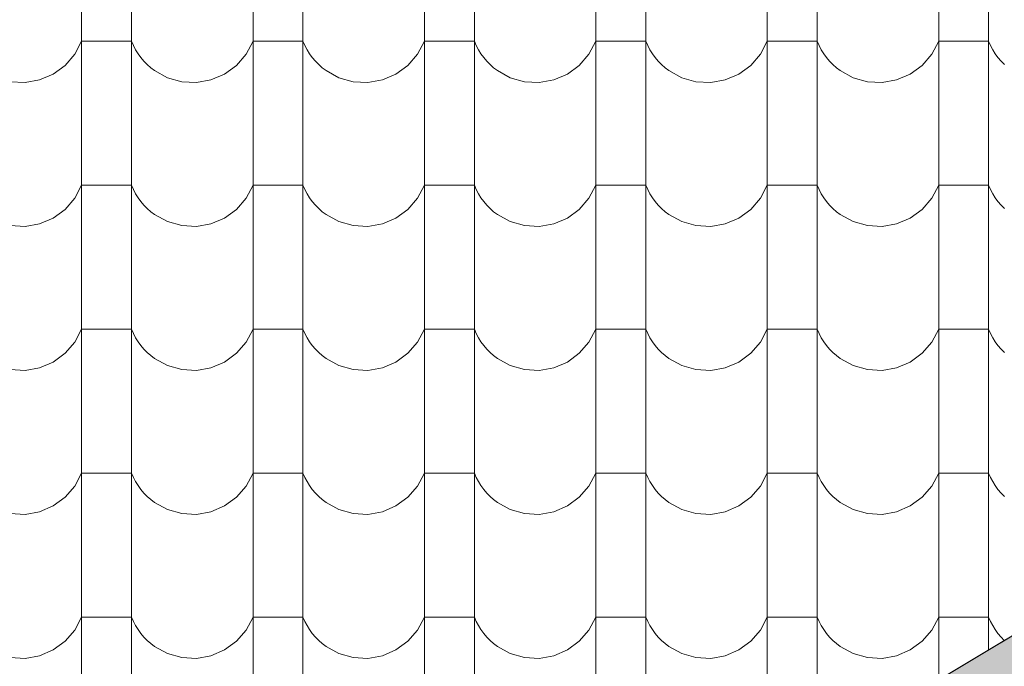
# Model space of a CAD drawing. Header units: millimetres. Extents: x -29624 to 9939, y -6894 to 6495.
# Tile 103 of 243: x -6643 to -6453, y -5316 to -5192. Entities that reach past the tile are written whole.
import ezdxf

# ---------------------------------------------------------------- set-up
doc = ezdxf.new("R2010")
doc.units = ezdxf.units.MM
doc.header["$MEASUREMENT"] = 0
doc.layers.add('810-G Ogólne', color=7, linetype='Continuous')
doc.layers.add('990-D Import IFC', color=7, linetype='Continuous')

# ---------------------------------------------------------------- blocks, each defined once
blk = doc.blocks.new('*X1830', base_point=(515069.4, 47309.9))
at = {"layer": '990-D Import IFC', "color": 251, "linetype": 'Continuous', "lineweight": 13, "true_color": 0x6a6a6a}
for p, q in [((534491.4, -39668.1), (534491.4, -39945.1)), ((534587.5, -39668.1), (534587.5, -39945.1)), ((534821.4, -39668.1), (534821.4, -39945.1)), ((534917.5, -39668.1), (534917.5, -39945.1)), ((535151.4, -39668.1), (535151.4, -39945.1)), ((535247.5, -39668.1), (535247.5, -39945.1)), ((535481.4, -39668.1), (535481.4, -39945.1)), ((535577.5, -39668.1), (535577.5, -39945.1)), ((535811.4, -39668.1), (535811.4, -39945.1)), ((535907.5, -39668.1), (535907.5, -39945.1)), ((536141.4, -39668.1), (536141.4, -39945.1)), ((536237.5, -39668.1), (536237.5, -39945.1)), ((534478.1, -39801.2), (534491.4, -39776.2)), ((534539.4, -39776.2), (534491.4, -39776.2)), ((534587.5, -39776.2), (534539.4, -39776.2)), ((534587.5, -39776.2), (534591.1, -39784.5)), ((534591.1, -39784.5), (534595.4, -39792.6)), ((534808.1, -39801.2), (534821.4, -39776.2)), ((534869.4, -39776.2), (534821.4, -39776.2)), ((534917.5, -39776.2), (534869.4, -39776.2)), ((534917.5, -39776.2), (534921.1, -39784.5)), ((534921.1, -39784.5), (534925.4, -39792.6)), ((535138.1, -39801.2), (535151.4, -39776.2)), ((535199.4, -39776.2), (535151.4, -39776.2)), ((535247.5, -39776.2), (535199.4, -39776.2)), ((535247.5, -39776.2), (535251.1, -39784.5)), ((535251.1, -39784.5), (535255.4, -39792.6)), ((535468.1, -39801.2), (535481.4, -39776.2)), ((535529.4, -39776.2), (535481.4, -39776.2)), ((535577.5, -39776.2), (535529.4, -39776.2)), ((535577.5, -39776.2), (535581.1, -39784.5)), ((535581.1, -39784.5), (535585.4, -39792.6)), ((535798.1, -39801.2), (535811.4, -39776.2)), ((535859.4, -39776.2), (535811.4, -39776.2)), ((535907.5, -39776.2), (535859.4, -39776.2)), ((535907.5, -39776.2), (535911.1, -39784.5)), ((535911.1, -39784.5), (535915.4, -39792.6)), ((536128.1, -39801.2), (536141.4, -39776.2)), ((536189.4, -39776.2), (536141.4, -39776.2)), ((536237.5, -39776.2), (536189.4, -39776.2)), ((536237.5, -39776.2), (536241.1, -39784.5)), ((536241.1, -39784.5), (536245.4, -39792.6)), ((534459.4, -39822.7), (534478.1, -39801.2)), ((534595.4, -39792.6), (534600.2, -39800.3)), ((534600.2, -39800.3), (534605.5, -39807.7)), ((534789.4, -39822.7), (534808.1, -39801.2)), ((534925.4, -39792.6), (534930.2, -39800.3)), ((534930.2, -39800.3), (534935.5, -39807.7)), ((535119.4, -39822.7), (535138.1, -39801.2)), ((535255.4, -39792.6), (535260.2, -39800.3)), ((535260.2, -39800.3), (535265.5, -39807.7)), ((535449.4, -39822.7), (535468.1, -39801.2)), ((535585.4, -39792.6), (535590.2, -39800.3)), ((535590.2, -39800.3), (535595.5, -39807.7)), ((535779.4, -39822.7), (535798.1, -39801.2)), ((535915.4, -39792.6), (535920.2, -39800.3)), ((535920.2, -39800.3), (535925.5, -39807.7)), ((536109.4, -39822.7), (536128.1, -39801.2)), ((536245.4, -39792.6), (536250.2, -39800.3)), ((536250.2, -39800.3), (536255.5, -39807.7)), ((534436.5, -39839.4), (534459.4, -39822.7)), ((534605.5, -39807.7), (534611.4, -39814.6)), ((534611.4, -39814.6), (534617.8, -39821.1)), ((534617.8, -39821.1), (534624.6, -39827.2)), ((534766.5, -39839.4), (534789.4, -39822.7)), ((534935.5, -39807.7), (534941.4, -39814.6)), ((534941.4, -39814.6), (534947.8, -39821.1)), ((534947.8, -39821.1), (534954.6, -39827.2)), ((535096.5, -39839.4), (535119.4, -39822.7)), ((535265.5, -39807.7), (535271.4, -39814.6)), ((535271.4, -39814.6), (535277.8, -39821.1)), ((535277.8, -39821.1), (535284.6, -39827.2)), ((535426.5, -39839.4), (535449.4, -39822.7)), ((535595.5, -39807.7), (535601.4, -39814.6)), ((535601.4, -39814.6), (535607.8, -39821.1)), ((535607.8, -39821.1), (535614.6, -39827.2)), ((535756.5, -39839.4), (535779.4, -39822.7)), ((535925.5, -39807.7), (535931.4, -39814.6)), ((535931.4, -39814.6), (535937.8, -39821.1)), ((535937.8, -39821.1), (535944.6, -39827.2)), ((536086.5, -39839.4), (536109.4, -39822.7)), ((536255.5, -39807.7), (536261.4, -39814.6)), ((536261.4, -39814.6), (536267.8, -39821.1)), ((534410.4, -39850.5), (534436.5, -39839.4)), ((534624.6, -39827.2), (534631.9, -39832.7)), ((534631.9, -39832.7), (534656.7, -39846.4)), ((534740.4, -39850.5), (534766.5, -39839.4)), ((534954.6, -39827.2), (534961.9, -39832.7)), ((534961.9, -39832.7), (534986.7, -39846.4)), ((535070.4, -39850.5), (535096.5, -39839.4)), ((535284.6, -39827.2), (535291.9, -39832.7)), ((535291.9, -39832.7), (535316.7, -39846.4)), ((535400.4, -39850.5), (535426.5, -39839.4)), ((535614.6, -39827.2), (535621.9, -39832.7)), ((535621.9, -39832.7), (535646.7, -39846.4)), ((535730.4, -39850.5), (535756.5, -39839.4)), ((535944.6, -39827.2), (535951.9, -39832.7)), ((535951.9, -39832.7), (535976.7, -39846.4)), ((536060.4, -39850.5), (536086.5, -39839.4)), ((534354.1, -39854.1), (534382.4, -39855.5)), ((534382.4, -39855.5), (534410.4, -39850.5)), ((534656.7, -39846.4), (534684.1, -39854.1)), ((534684.1, -39854.1), (534712.4, -39855.5)), ((534712.4, -39855.5), (534740.4, -39850.5)), ((534986.7, -39846.4), (535014.1, -39854.1)), ((535014.1, -39854.1), (535042.4, -39855.5)), ((535042.4, -39855.5), (535070.4, -39850.5)), ((535316.7, -39846.4), (535344.1, -39854.1)), ((535344.1, -39854.1), (535372.4, -39855.5)), ((535372.4, -39855.5), (535400.4, -39850.5)), ((535646.7, -39846.4), (535674.1, -39854.1)), ((535674.1, -39854.1), (535702.4, -39855.5)), ((535702.4, -39855.5), (535730.4, -39850.5)), ((535976.7, -39846.4), (536004.1, -39854.1)), ((536004.1, -39854.1), (536032.4, -39855.5)), ((536032.4, -39855.5), (536060.4, -39850.5)), ((534491.4, -39945.1), (534491.4, -40222.1)), ((534587.5, -39945.1), (534587.5, -40222.1)), ((534821.4, -39945.1), (534821.4, -40222.1)), ((534917.5, -39945.1), (534917.5, -40222.1)), ((535151.4, -39945.1), (535151.4, -40222.1)), ((535247.5, -39945.1), (535247.5, -40222.1)), ((535481.4, -39945.1), (535481.4, -40222.1)), ((535577.5, -39945.1), (535577.5, -40222.1)), ((535811.4, -39945.1), (535811.4, -40222.1)), ((535907.5, -39945.1), (535907.5, -40222.1)), ((536141.4, -39945.1), (536141.4, -40222.1)), ((536237.5, -39945.1), (536237.5, -40222.1)), ((534478.1, -40078.2), (534491.4, -40053.2)), ((534539.4, -40053.2), (534491.4, -40053.2)), ((534587.5, -40053.2), (534539.4, -40053.2)), ((534587.5, -40053.2), (534591.1, -40061.5)), ((534591.1, -40061.5), (534595.4, -40069.6)), ((534595.4, -40069.6), (534600.2, -40077.3)), ((534808.1, -40078.2), (534821.4, -40053.2)), ((534869.4, -40053.2), (534821.4, -40053.2)), ((534917.5, -40053.2), (534869.4, -40053.2)), ((534917.5, -40053.2), (534921.1, -40061.5)), ((534921.1, -40061.5), (534925.4, -40069.6)), ((534925.4, -40069.6), (534930.2, -40077.3)), ((535138.1, -40078.2), (535151.4, -40053.2)), ((535199.4, -40053.2), (535151.4, -40053.2)), ((535247.5, -40053.2), (535199.4, -40053.2)), ((535247.5, -40053.2), (535251.1, -40061.5)), ((535251.1, -40061.5), (535255.4, -40069.6)), ((535255.4, -40069.6), (535260.2, -40077.3)), ((535468.1, -40078.2), (535481.4, -40053.2)), ((535529.4, -40053.2), (535481.4, -40053.2)), ((535577.5, -40053.2), (535529.4, -40053.2)), ((535577.5, -40053.2), (535581.1, -40061.5)), ((535581.1, -40061.5), (535585.4, -40069.6)), ((535585.4, -40069.6), (535590.2, -40077.3)), ((535798.1, -40078.2), (535811.4, -40053.2)), ((535859.4, -40053.2), (535811.4, -40053.2)), ((535907.5, -40053.2), (535859.4, -40053.2)), ((535907.5, -40053.2), (535911.1, -40061.5)), ((535911.1, -40061.5), (535915.4, -40069.6)), ((535915.4, -40069.6), (535920.2, -40077.3)), ((536128.1, -40078.2), (536141.4, -40053.2)), ((536189.4, -40053.2), (536141.4, -40053.2)), ((536237.5, -40053.2), (536189.4, -40053.2)), ((536237.5, -40053.2), (536241.1, -40061.5)), ((536241.1, -40061.5), (536245.4, -40069.6)), ((536245.4, -40069.6), (536250.2, -40077.3)), ((534459.4, -40099.7), (534478.1, -40078.2)), ((534600.2, -40077.3), (534605.5, -40084.7)), ((534605.5, -40084.7), (534611.4, -40091.6)), ((534789.4, -40099.7), (534808.1, -40078.2)), ((534930.2, -40077.3), (534935.5, -40084.7)), ((534935.5, -40084.7), (534941.4, -40091.6)), ((535119.4, -40099.7), (535138.1, -40078.2)), ((535260.2, -40077.3), (535265.5, -40084.7)), ((535265.5, -40084.7), (535271.4, -40091.6)), ((535449.4, -40099.7), (535468.1, -40078.2)), ((535590.2, -40077.3), (535595.5, -40084.7)), ((535595.5, -40084.7), (535601.4, -40091.6)), ((535779.4, -40099.7), (535798.1, -40078.2)), ((535920.2, -40077.3), (535925.5, -40084.7)), ((535925.5, -40084.7), (535931.4, -40091.6)), ((536109.4, -40099.7), (536128.1, -40078.2)), ((536250.2, -40077.3), (536255.5, -40084.7)), ((536255.5, -40084.7), (536261.4, -40091.6)), ((534436.5, -40116.4), (534459.4, -40099.7)), ((534611.4, -40091.6), (534617.8, -40098.1)), ((534617.8, -40098.1), (534624.6, -40104.2)), ((534624.6, -40104.2), (534631.9, -40109.7)), ((534766.5, -40116.4), (534789.4, -40099.7)), ((534941.4, -40091.6), (534947.8, -40098.1)), ((534947.8, -40098.1), (534954.6, -40104.2)), ((534954.6, -40104.2), (534961.9, -40109.7)), ((535096.5, -40116.4), (535119.4, -40099.7)), ((535271.4, -40091.6), (535277.8, -40098.1)), ((535277.8, -40098.1), (535284.6, -40104.2)), ((535284.6, -40104.2), (535291.9, -40109.7)), ((535426.5, -40116.4), (535449.4, -40099.7)), ((535601.4, -40091.6), (535607.8, -40098.1)), ((535607.8, -40098.1), (535614.6, -40104.2)), ((535614.6, -40104.2), (535621.9, -40109.7)), ((535756.5, -40116.4), (535779.4, -40099.7)), ((535931.4, -40091.6), (535937.8, -40098.1)), ((535937.8, -40098.1), (535944.6, -40104.2)), ((535944.6, -40104.2), (535951.9, -40109.7)), ((536086.5, -40116.4), (536109.4, -40099.7)), ((536261.4, -40091.6), (536267.8, -40098.1)), ((534382.4, -40132.5), (534410.4, -40127.5)), ((534410.4, -40127.5), (534436.5, -40116.4)), ((534631.9, -40109.7), (534656.7, -40123.4)), ((534656.7, -40123.4), (534684.1, -40131.1)), ((534712.4, -40132.5), (534740.4, -40127.5)), ((534740.4, -40127.5), (534766.5, -40116.4)), ((534961.9, -40109.7), (534986.7, -40123.4)), ((534986.7, -40123.4), (535014.1, -40131.1)), ((535042.4, -40132.5), (535070.4, -40127.5)), ((535070.4, -40127.5), (535096.5, -40116.4)), ((535291.9, -40109.7), (535316.7, -40123.4)), ((535316.7, -40123.4), (535344.1, -40131.1)), ((535372.4, -40132.5), (535400.4, -40127.5)), ((535400.4, -40127.5), (535426.5, -40116.4)), ((535621.9, -40109.7), (535646.7, -40123.4)), ((535646.7, -40123.4), (535674.1, -40131.1)), ((535702.4, -40132.5), (535730.4, -40127.5)), ((535730.4, -40127.5), (535756.5, -40116.4)), ((535951.9, -40109.7), (535976.7, -40123.4)), ((535976.7, -40123.4), (536004.1, -40131.1)), ((536032.4, -40132.5), (536060.4, -40127.5)), ((536060.4, -40127.5), (536086.5, -40116.4)), ((534354.1, -40131.1), (534382.4, -40132.5)), ((534684.1, -40131.1), (534712.4, -40132.5)), ((535014.1, -40131.1), (535042.4, -40132.5)), ((535344.1, -40131.1), (535372.4, -40132.5)), ((535674.1, -40131.1), (535702.4, -40132.5)), ((536004.1, -40131.1), (536032.4, -40132.5)), ((534491.4, -40222.1), (534491.4, -40499.1)), ((534587.5, -40222.1), (534587.5, -40499.1)), ((534821.4, -40222.1), (534821.4, -40499.1)), ((534917.5, -40222.1), (534917.5, -40499.1)), ((535151.4, -40222.1), (535151.4, -40499.1)), ((535247.5, -40222.1), (535247.5, -40499.1)), ((535481.4, -40222.1), (535481.4, -40499.1)), ((535577.5, -40222.1), (535577.5, -40499.1)), ((535811.4, -40222.1), (535811.4, -40499.1)), ((535907.5, -40222.1), (535907.5, -40499.1)), ((536141.4, -40222.1), (536141.4, -40499.1)), ((536237.5, -40222.1), (536237.5, -40499.1)), ((534478.1, -40355.2), (534491.4, -40330.2)), ((534539.4, -40330.2), (534491.4, -40330.2)), ((534587.5, -40330.2), (534539.4, -40330.2)), ((534587.5, -40330.2), (534591.1, -40338.5)), ((534808.1, -40355.2), (534821.4, -40330.2)), ((534869.4, -40330.2), (534821.4, -40330.2)), ((534917.5, -40330.2), (534869.4, -40330.2)), ((534917.5, -40330.2), (534921.1, -40338.5)), ((535138.1, -40355.2), (535151.4, -40330.2)), ((535199.4, -40330.2), (535151.4, -40330.2)), ((535247.5, -40330.2), (535199.4, -40330.2)), ((535247.5, -40330.2), (535251.1, -40338.5)), ((535468.1, -40355.2), (535481.4, -40330.2)), ((535529.4, -40330.2), (535481.4, -40330.2)), ((535577.5, -40330.2), (535529.4, -40330.2)), ((535577.5, -40330.2), (535581.1, -40338.5)), ((535798.1, -40355.2), (535811.4, -40330.2)), ((535859.4, -40330.2), (535811.4, -40330.2)), ((535907.5, -40330.2), (535859.4, -40330.2)), ((535907.5, -40330.2), (535911.1, -40338.5)), ((536128.1, -40355.2), (536141.4, -40330.2)), ((536189.4, -40330.2), (536141.4, -40330.2)), ((536237.5, -40330.2), (536189.4, -40330.2)), ((536237.5, -40330.2), (536241.1, -40338.5)), ((534591.1, -40338.5), (534595.4, -40346.6)), ((534595.4, -40346.6), (534600.2, -40354.3)), ((534600.2, -40354.3), (534605.5, -40361.7)), ((534921.1, -40338.5), (534925.4, -40346.6)), ((534925.4, -40346.6), (534930.2, -40354.3)), ((534930.2, -40354.3), (534935.5, -40361.7)), ((535251.1, -40338.5), (535255.4, -40346.6)), ((535255.4, -40346.6), (535260.2, -40354.3)), ((535260.2, -40354.3), (535265.5, -40361.7)), ((535581.1, -40338.5), (535585.4, -40346.6)), ((535585.4, -40346.6), (535590.2, -40354.3)), ((535590.2, -40354.3), (535595.5, -40361.7)), ((535911.1, -40338.5), (535915.4, -40346.6)), ((535915.4, -40346.6), (535920.2, -40354.3)), ((535920.2, -40354.3), (535925.5, -40361.7)), ((536241.1, -40338.5), (536245.4, -40346.6)), ((536245.4, -40346.6), (536250.2, -40354.3)), ((536250.2, -40354.3), (536255.5, -40361.7)), ((534459.4, -40376.7), (534478.1, -40355.2)), ((534605.5, -40361.7), (534611.4, -40368.6)), ((534611.4, -40368.6), (534617.8, -40375.1)), ((534789.4, -40376.7), (534808.1, -40355.2)), ((534935.5, -40361.7), (534941.4, -40368.6)), ((534941.4, -40368.6), (534947.8, -40375.1)), ((535119.4, -40376.7), (535138.1, -40355.2)), ((535265.5, -40361.7), (535271.4, -40368.6)), ((535271.4, -40368.6), (535277.8, -40375.1)), ((535449.4, -40376.7), (535468.1, -40355.2)), ((535595.5, -40361.7), (535601.4, -40368.6)), ((535601.4, -40368.6), (535607.8, -40375.1)), ((535779.4, -40376.7), (535798.1, -40355.2)), ((535925.5, -40361.7), (535931.4, -40368.6)), ((535931.4, -40368.6), (535937.8, -40375.1)), ((536109.4, -40376.7), (536128.1, -40355.2)), ((536255.5, -40361.7), (536261.4, -40368.6)), ((536261.4, -40368.6), (536267.8, -40375.1)), ((534436.5, -40393.4), (534459.4, -40376.7)), ((534617.8, -40375.1), (534624.6, -40381.2)), ((534624.6, -40381.2), (534631.9, -40386.7)), ((534631.9, -40386.7), (534656.7, -40400.4)), ((534766.5, -40393.4), (534789.4, -40376.7)), ((534947.8, -40375.1), (534954.6, -40381.2)), ((534954.6, -40381.2), (534961.9, -40386.7)), ((534961.9, -40386.7), (534986.7, -40400.4)), ((535096.5, -40393.4), (535119.4, -40376.7)), ((535277.8, -40375.1), (535284.6, -40381.2)), ((535284.6, -40381.2), (535291.9, -40386.7)), ((535291.9, -40386.7), (535316.7, -40400.4)), ((535426.5, -40393.4), (535449.4, -40376.7)), ((535607.8, -40375.1), (535614.6, -40381.2)), ((535614.6, -40381.2), (535621.9, -40386.7)), ((535621.9, -40386.7), (535646.7, -40400.4)), ((535756.5, -40393.4), (535779.4, -40376.7)), ((535937.8, -40375.1), (535944.6, -40381.2)), ((535944.6, -40381.2), (535951.9, -40386.7)), ((535951.9, -40386.7), (535976.7, -40400.4)), ((536086.5, -40393.4), (536109.4, -40376.7)), ((534354.1, -40408.1), (534382.4, -40409.5)), ((534382.4, -40409.5), (534410.4, -40404.5)), ((534410.4, -40404.5), (534436.5, -40393.4)), ((534656.7, -40400.4), (534684.1, -40408.1)), ((534684.1, -40408.1), (534712.4, -40409.5)), ((534712.4, -40409.5), (534740.4, -40404.5)), ((534740.4, -40404.5), (534766.5, -40393.4)), ((534986.7, -40400.4), (535014.1, -40408.1)), ((535014.1, -40408.1), (535042.4, -40409.5)), ((535042.4, -40409.5), (535070.4, -40404.5)), ((535070.4, -40404.5), (535096.5, -40393.4)), ((535316.7, -40400.4), (535344.1, -40408.1)), ((535344.1, -40408.1), (535372.4, -40409.5)), ((535372.4, -40409.5), (535400.4, -40404.5)), ((535400.4, -40404.5), (535426.5, -40393.4)), ((535646.7, -40400.4), (535674.1, -40408.1)), ((535674.1, -40408.1), (535702.4, -40409.5)), ((535702.4, -40409.5), (535730.4, -40404.5)), ((535730.4, -40404.5), (535756.5, -40393.4)), ((535976.7, -40400.4), (536004.1, -40408.1)), ((536004.1, -40408.1), (536032.4, -40409.5)), ((536032.4, -40409.5), (536060.4, -40404.5)), ((536060.4, -40404.5), (536086.5, -40393.4)), ((534491.4, -40499.1), (534491.4, -40776.1)), ((534587.5, -40499.1), (534587.5, -40776.1)), ((534821.4, -40499.1), (534821.4, -40776.1)), ((534917.5, -40499.1), (534917.5, -40776.1)), ((535151.4, -40499.1), (535151.4, -40776.1)), ((535247.5, -40499.1), (535247.5, -40776.1)), ((535481.4, -40499.1), (535481.4, -40776.1)), ((535577.5, -40499.1), (535577.5, -40776.1)), ((535811.4, -40499.1), (535811.4, -40776.1)), ((535907.5, -40499.1), (535907.5, -40776.1)), ((536141.4, -40499.1), (536141.4, -40776.1)), ((536237.5, -40499.1), (536237.5, -40776.1)), ((534478.1, -40632.2), (534491.4, -40607.2)), ((534539.4, -40607.2), (534491.4, -40607.2)), ((534587.5, -40607.2), (534539.4, -40607.2)), ((534587.5, -40607.2), (534591.1, -40615.5)), ((534591.1, -40615.5), (534595.4, -40623.6)), ((534808.1, -40632.2), (534821.4, -40607.2)), ((534869.4, -40607.2), (534821.4, -40607.2)), ((534917.5, -40607.2), (534869.4, -40607.2)), ((534917.5, -40607.2), (534921.1, -40615.5)), ((534921.1, -40615.5), (534925.4, -40623.6)), ((535138.1, -40632.2), (535151.4, -40607.2)), ((535199.4, -40607.2), (535151.4, -40607.2)), ((535247.5, -40607.2), (535199.4, -40607.2)), ((535247.5, -40607.2), (535251.1, -40615.5)), ((535251.1, -40615.5), (535255.4, -40623.6)), ((535468.1, -40632.2), (535481.4, -40607.2)), ((535529.4, -40607.2), (535481.4, -40607.2)), ((535577.5, -40607.2), (535529.4, -40607.2)), ((535577.5, -40607.2), (535581.1, -40615.5)), ((535581.1, -40615.5), (535585.4, -40623.6)), ((535798.1, -40632.2), (535811.4, -40607.2)), ((535859.4, -40607.2), (535811.4, -40607.2)), ((535907.5, -40607.2), (535859.4, -40607.2)), ((535907.5, -40607.2), (535911.1, -40615.5)), ((535911.1, -40615.5), (535915.4, -40623.6)), ((536128.1, -40632.2), (536141.4, -40607.2)), ((536189.4, -40607.2), (536141.4, -40607.2)), ((536237.5, -40607.2), (536189.4, -40607.2)), ((536237.5, -40607.2), (536241.1, -40615.5)), ((536241.1, -40615.5), (536245.4, -40623.6)), ((534459.4, -40653.7), (534478.1, -40632.2)), ((534595.4, -40623.6), (534600.2, -40631.3)), ((534600.2, -40631.3), (534605.5, -40638.7)), ((534605.5, -40638.7), (534611.4, -40645.6)), ((534789.4, -40653.7), (534808.1, -40632.2)), ((534925.4, -40623.6), (534930.2, -40631.3)), ((534930.2, -40631.3), (534935.5, -40638.7)), ((534935.5, -40638.7), (534941.4, -40645.6)), ((535119.4, -40653.7), (535138.1, -40632.2)), ((535255.4, -40623.6), (535260.2, -40631.3)), ((535260.2, -40631.3), (535265.5, -40638.7)), ((535265.5, -40638.7), (535271.4, -40645.6)), ((535449.4, -40653.7), (535468.1, -40632.2)), ((535585.4, -40623.6), (535590.2, -40631.3)), ((535590.2, -40631.3), (535595.5, -40638.7)), ((535595.5, -40638.7), (535601.4, -40645.6)), ((535779.4, -40653.7), (535798.1, -40632.2)), ((535915.4, -40623.6), (535920.2, -40631.3)), ((535920.2, -40631.3), (535925.5, -40638.7)), ((535925.5, -40638.7), (535931.4, -40645.6)), ((536109.4, -40653.7), (536128.1, -40632.2)), ((536245.4, -40623.6), (536250.2, -40631.3)), ((536250.2, -40631.3), (536255.5, -40638.7)), ((536255.5, -40638.7), (536261.4, -40645.6)), ((534436.5, -40670.4), (534459.4, -40653.7)), ((534611.4, -40645.6), (534617.8, -40652.1)), ((534617.8, -40652.1), (534624.6, -40658.2)), ((534624.6, -40658.2), (534631.9, -40663.7)), ((534766.5, -40670.4), (534789.4, -40653.7)), ((534941.4, -40645.6), (534947.8, -40652.1)), ((534947.8, -40652.1), (534954.6, -40658.2)), ((534954.6, -40658.2), (534961.9, -40663.7)), ((535096.5, -40670.4), (535119.4, -40653.7)), ((535271.4, -40645.6), (535277.8, -40652.1)), ((535277.8, -40652.1), (535284.6, -40658.2)), ((535284.6, -40658.2), (535291.9, -40663.7)), ((535426.5, -40670.4), (535449.4, -40653.7)), ((535601.4, -40645.6), (535607.8, -40652.1)), ((535607.8, -40652.1), (535614.6, -40658.2)), ((535614.6, -40658.2), (535621.9, -40663.7)), ((535756.5, -40670.4), (535779.4, -40653.7)), ((535931.4, -40645.6), (535937.8, -40652.1)), ((535937.8, -40652.1), (535944.6, -40658.2)), ((535944.6, -40658.2), (535951.9, -40663.7)), ((536086.5, -40670.4), (536109.4, -40653.7)), ((536261.4, -40645.6), (536267.8, -40652.1)), ((534410.4, -40681.5), (534436.5, -40670.4)), ((534631.9, -40663.7), (534656.7, -40677.4)), ((534656.7, -40677.4), (534684.1, -40685.1)), ((534740.4, -40681.5), (534766.5, -40670.4)), ((534961.9, -40663.7), (534986.7, -40677.4)), ((534986.7, -40677.4), (535014.1, -40685.1)), ((535070.4, -40681.5), (535096.5, -40670.4)), ((535291.9, -40663.7), (535316.7, -40677.4)), ((535316.7, -40677.4), (535344.1, -40685.1)), ((535400.4, -40681.5), (535426.5, -40670.4)), ((535621.9, -40663.7), (535646.7, -40677.4)), ((535646.7, -40677.4), (535674.1, -40685.1)), ((535730.4, -40681.5), (535756.5, -40670.4)), ((535951.9, -40663.7), (535976.7, -40677.4)), ((535976.7, -40677.4), (536004.1, -40685.1)), ((536060.4, -40681.5), (536086.5, -40670.4)), ((534354.1, -40685.1), (534382.4, -40686.5)), ((534382.4, -40686.5), (534410.4, -40681.5)), ((534684.1, -40685.1), (534712.4, -40686.5)), ((534712.4, -40686.5), (534740.4, -40681.5)), ((535014.1, -40685.1), (535042.4, -40686.5)), ((535042.4, -40686.5), (535070.4, -40681.5)), ((535344.1, -40685.1), (535372.4, -40686.5)), ((535372.4, -40686.5), (535400.4, -40681.5)), ((535674.1, -40685.1), (535702.4, -40686.5)), ((535702.4, -40686.5), (535730.4, -40681.5)), ((536004.1, -40685.1), (536032.4, -40686.5)), ((536032.4, -40686.5), (536060.4, -40681.5)), ((534491.4, -40776.1), (534491.4, -41053.1)), ((534587.5, -40776.1), (534587.5, -41053.1)), ((534821.4, -40776.1), (534821.4, -41053.1)), ((534917.5, -40776.1), (534917.5, -41053.1)), ((535151.4, -40776.1), (535151.4, -41053.1)), ((535247.5, -40776.1), (535247.5, -41053.1)), ((535481.4, -40776.1), (535481.4, -41053.1)), ((535577.5, -40776.1), (535577.5, -41053.1)), ((535811.4, -40776.1), (535811.4, -41053.1)), ((535907.5, -40776.1), (535907.5, -41053.1)), ((536141.4, -40776.1), (536141.4, -41004.6)), ((536237.5, -40776.1), (536237.5, -40947)), ((534478.1, -40909.2), (534491.4, -40884.2)), ((534539.4, -40884.2), (534491.4, -40884.2)), ((534587.5, -40884.2), (534539.4, -40884.2)), ((534587.5, -40884.2), (534591.1, -40892.5)), ((534808.1, -40909.2), (534821.4, -40884.2)), ((534869.4, -40884.2), (534821.4, -40884.2)), ((534917.5, -40884.2), (534869.4, -40884.2)), ((534917.5, -40884.2), (534921.1, -40892.5)), ((535138.1, -40909.2), (535151.4, -40884.2)), ((535199.4, -40884.2), (535151.4, -40884.2)), ((535247.5, -40884.2), (535199.4, -40884.2)), ((535247.5, -40884.2), (535251.1, -40892.5)), ((535468.1, -40909.2), (535481.4, -40884.2)), ((535529.4, -40884.2), (535481.4, -40884.2)), ((535577.5, -40884.2), (535529.4, -40884.2)), ((535577.5, -40884.2), (535581.1, -40892.5)), ((535798.1, -40909.2), (535811.4, -40884.2)), ((535859.4, -40884.2), (535811.4, -40884.2)), ((535907.5, -40884.2), (535859.4, -40884.2)), ((535907.5, -40884.2), (535911.1, -40892.5)), ((536128.1, -40909.2), (536141.4, -40884.2)), ((536189.4, -40884.2), (536141.4, -40884.2)), ((536237.5, -40884.2), (536189.4, -40884.2)), ((536237.5, -40884.2), (536241.1, -40892.5)), ((534591.1, -40892.5), (534595.4, -40900.6)), ((534595.4, -40900.6), (534600.2, -40908.3)), ((534921.1, -40892.5), (534925.4, -40900.6)), ((534925.4, -40900.6), (534930.2, -40908.3)), ((535251.1, -40892.5), (535255.4, -40900.6)), ((535255.4, -40900.6), (535260.2, -40908.3)), ((535581.1, -40892.5), (535585.4, -40900.6)), ((535585.4, -40900.6), (535590.2, -40908.3)), ((535911.1, -40892.5), (535915.4, -40900.6)), ((535915.4, -40900.6), (535920.2, -40908.3)), ((536241.1, -40892.5), (536245.4, -40900.6)), ((536245.4, -40900.6), (536250.2, -40908.3)), ((534459.4, -40930.7), (534478.1, -40909.2)), ((534600.2, -40908.3), (534605.5, -40915.7)), ((534605.5, -40915.7), (534611.4, -40922.6)), ((534611.4, -40922.6), (534617.8, -40929.1)), ((534789.4, -40930.7), (534808.1, -40909.2)), ((534930.2, -40908.3), (534935.5, -40915.7)), ((534935.5, -40915.7), (534941.4, -40922.6)), ((534941.4, -40922.6), (534947.8, -40929.1)), ((535119.4, -40930.7), (535138.1, -40909.2)), ((535260.2, -40908.3), (535265.5, -40915.7)), ((535265.5, -40915.7), (535271.4, -40922.6)), ((535271.4, -40922.6), (535277.8, -40929.1)), ((535449.4, -40930.7), (535468.1, -40909.2)), ((535590.2, -40908.3), (535595.5, -40915.7)), ((535595.5, -40915.7), (535601.4, -40922.6)), ((535601.4, -40922.6), (535607.8, -40929.1)), ((535779.4, -40930.7), (535798.1, -40909.2)), ((535920.2, -40908.3), (535925.5, -40915.7)), ((535925.5, -40915.7), (535931.4, -40922.6)), ((535931.4, -40922.6), (535937.8, -40929.1)), ((536109.4, -40930.7), (536128.1, -40909.2)), ((536250.2, -40908.3), (536255.5, -40915.7)), ((536255.5, -40915.7), (536261.4, -40922.6)), ((536261.4, -40922.6), (536267.6, -40929)), ((534436.5, -40947.4), (534459.4, -40930.7)), ((534617.8, -40929.1), (534624.6, -40935.2)), ((534624.6, -40935.2), (534631.9, -40940.7)), ((534631.9, -40940.7), (534656.7, -40954.4)), ((534766.5, -40947.4), (534789.4, -40930.7)), ((534947.8, -40929.1), (534954.6, -40935.2)), ((534954.6, -40935.2), (534961.9, -40940.7)), ((534961.9, -40940.7), (534986.7, -40954.4)), ((535096.5, -40947.4), (535119.4, -40930.7)), ((535277.8, -40929.1), (535284.6, -40935.2)), ((535284.6, -40935.2), (535291.9, -40940.7)), ((535291.9, -40940.7), (535316.7, -40954.4)), ((535426.5, -40947.4), (535449.4, -40930.7)), ((535607.8, -40929.1), (535614.6, -40935.2)), ((535614.6, -40935.2), (535621.9, -40940.7)), ((535621.9, -40940.7), (535646.7, -40954.4)), ((535756.5, -40947.4), (535779.4, -40930.7)), ((535937.8, -40929.1), (535944.6, -40935.2)), ((535944.6, -40935.2), (535951.9, -40940.7)), ((535951.9, -40940.7), (535976.7, -40954.4)), ((536086.5, -40947.4), (536109.4, -40930.7)), ((534382.4, -40963.5), (534410.4, -40958.5)), ((534410.4, -40958.5), (534436.5, -40947.4)), ((534656.7, -40954.4), (534684.1, -40962.1)), ((534712.4, -40963.5), (534740.4, -40958.5)), ((534740.4, -40958.5), (534766.5, -40947.4)), ((534986.7, -40954.4), (535014.1, -40962.1)), ((535042.4, -40963.5), (535070.4, -40958.5)), ((535070.4, -40958.5), (535096.5, -40947.4)), ((535316.7, -40954.4), (535344.1, -40962.1)), ((535372.4, -40963.5), (535400.4, -40958.5)), ((535400.4, -40958.5), (535426.5, -40947.4)), ((535646.7, -40954.4), (535674.1, -40962.1)), ((535702.4, -40963.5), (535730.4, -40958.5)), ((535730.4, -40958.5), (535756.5, -40947.4)), ((535976.7, -40954.4), (536004.1, -40962.1)), ((536032.4, -40963.5), (536060.4, -40958.5)), ((536060.4, -40958.5), (536086.5, -40947.4)), ((534354.1, -40962.1), (534382.4, -40963.5)), ((534684.1, -40962.1), (534712.4, -40963.5)), ((535014.1, -40962.1), (535042.4, -40963.5)), ((535344.1, -40962.1), (535372.4, -40963.5)), ((535674.1, -40962.1), (535702.4, -40963.5)), ((536004.1, -40962.1), (536032.4, -40963.5))]:
    blk.add_line(p, q, dxfattribs=at)
blk = doc.blocks.new('Wypełnienie_15_3', base_point=(515069.4, 47309.9))
at = {"layer": '990-D Import IFC', "color": 251, "linetype": 'Continuous', "lineweight": 13, "true_color": 0x6a6a6a}
blk.add_blockref('*X1830', (515069.4, 47309.9), dxfattribs=at)

msp = doc.modelspace()

# ---------------------------------------------------------------- hatches: boundary and pattern name
at = {"layer": '810-G Ogólne', "linetype": 'Continuous', "lineweight": 13}
msp.add_hatch(color=7, dxfattribs=at).paths.add_polyline_path([(-6705.598, -5484.404), (-6695.598, -5484.404), (-6655.598, -5484.404), (-6655.598, -6353.481), (-6640.598, -6353.518), (-6640.598, -5484.404), (-6640.598, -5469.404), (-6684.181, -5469.404), (-6019.55, -5067.404), (-6046.137, -5067.404), (-6705.598, -5462.404)])

# ---------------------------------------------------------------- linework, layer by layer
at = {"layer": '810-G Ogólne', "color": 7, "linetype": 'Continuous', "lineweight": 13}
msp.add_lwpolyline([(-6705.598, -5484.404), (-6705.598, -5462.404), (-6046.137, -5067.404), (-6019.55, -5067.404), (-6684.181, -5469.404), (-6640.598, -5469.404), (-6640.598, -5484.404), (-6640.598, -6353.518), (-6655.598, -6353.481), (-6655.598, -5484.404), (-6695.598, -5484.404)], close=True, dxfattribs=at)
at = {"layer": '990-D Import IFC', "color": 7, "linetype": 'Continuous', "lineweight": 13}
msp.add_lwpolyline([(-7546.148, -5067.404), (-6046.199, -5067.404), (-6660.525, -5435.404), (-7473.598, -5435.404), (-7473.598, -5462.404), (-8267.598, -5462.404)], close=True, dxfattribs=at)

# ---------------------------------------------------------------- block references
at = {"layer": '990-D Import IFC', "color": 251, "linetype": 'Continuous', "lineweight": 13, "true_color": 0x6a6a6a, "xscale": 0.1, "yscale": 0.1, "zscale": 0.1}
msp.add_blockref('Wypełnienie_15_3', (-8573.008, 3512.683), dxfattribs=at)

doc.saveas('drawing.dxf')
